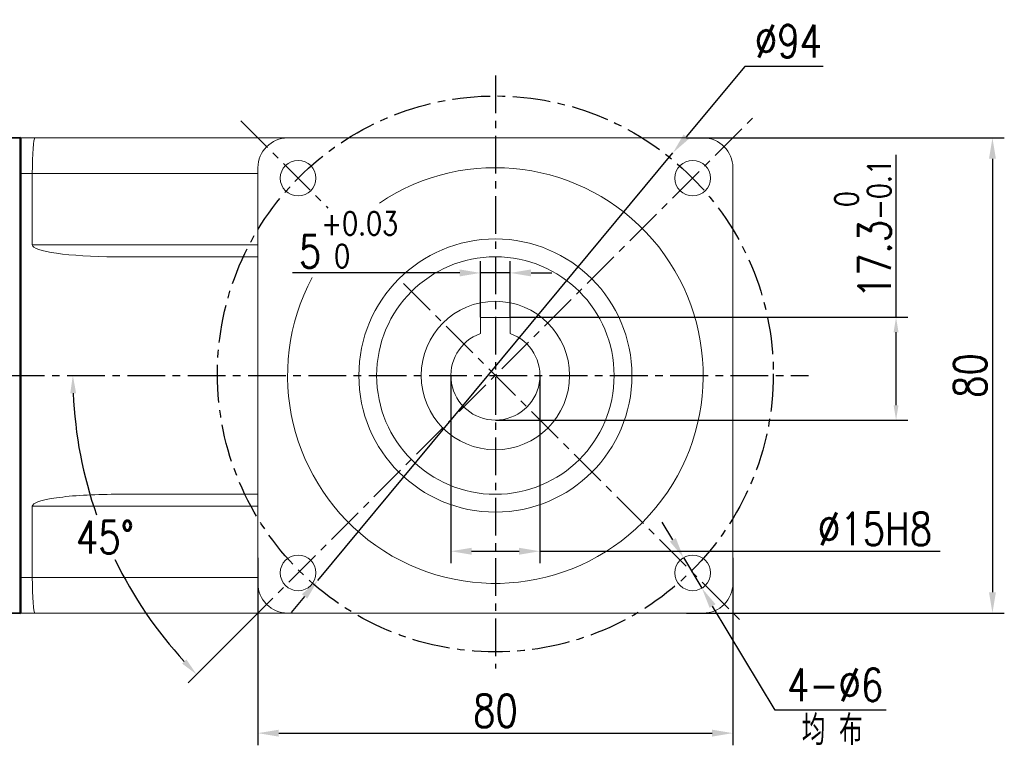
# Model space of a CAD drawing. Header units: inches. Extents: x -753 to 5070, y -3075 to 1581.
# Tile 5 of 178: x 1971 to 2137, y -2850 to -2727. Entities that reach past the tile are written whole.
import ezdxf

# ---------------------------------------------------------------- set-up
doc = ezdxf.new("R2010")
doc.units = ezdxf.units.IN
doc.header["$LTSCALE"] = 10
doc.header["$MEASUREMENT"] = 0
doc.linetypes.add('CENTER', pattern=[10.16, 6.35, -1.27, 1.27, -1.27])
for name, color, linetype in [('1轮廓实线层', 7, 'Continuous'), ('3中心线层', 1, 'CENTER'), ('6文字层', 3, 'Continuous'), ('7标注层', 4, 'Continuous')]:
    doc.layers.add(name, color=color, linetype=linetype)
doc.layers.add('图层2', color=4, linetype='Continuous', lineweight=40)
doc.styles.add('PC_TEXTSTYLE', font='isocp.shx', dxfattribs={"width": 0.8, "bigfont": 'HZFS.SHX'})
doc.styles.add('TH_GBDIM', font='romans.shx', dxfattribs={"width": 0.8, "bigfont": 'gbcbig.shx'})
doc.dimstyles.new('TH_GBDIM', dxfattribs={"dimtxt": 3.5, "dimasz": 2.5, "dimexe": 2, "dimexo": 0, "dimgap": 1, "dimtad": 1, "dimdec": 4, "dimdsep": 46, "dimtxsty": 'TH_GBDIM', "dimcen": 0.09, "dimclrd": 4, "dimclre": 4, "dimclrt": 3, "dimadec": 0, "dimazin": 0, "dimtfac": 1, "dimtdec": 4, "dimtmove": 0, "dimatfit": 3, "dimfxl": 1, "dimtzin": 0, "dimarcsym": 0})
doc.dimstyles.new('角度标注', dxfattribs={"dimtxt": 3.5, "dimasz": 3, "dimexe": 2, "dimexo": 0, "dimgap": 1, "dimtad": 1, "dimtih": 1, "dimtoh": 1, "dimdsep": 46, "dimtxsty": 'PC_TEXTSTYLE', "dimsah": 1, "dimcen": 0.09, "dimclrd": 4, "dimclrt": 3, "dimadec": 0, "dimazin": 0, "dimtfac": 0.7, "dimtmove": 0, "dimatfit": 0, "dimfxl": 1, "dimtzin": 0, "dimarcsym": 0})

# ---------------------------------------------------------------- blocks, each defined once
blk = doc.blocks.new('*D409')
at = {"layer": '7标注层', "color": 4, "lineweight": -2, "transparency": 16777216}
for p, q in [((2083.48, -2746.85), (2137, -2746.85)), ((2135, -2750.35), (2135, -2823.35)), ((2083.48, -2826.85), (2137, -2826.85))]:
    blk.add_line(p, q, dxfattribs=at)
at = {"layer": '7标注层', "color": 4, "transparency": 16777216}
for points in [[(2134.42, -2750.35), (2135.58, -2750.35), (2135, -2746.85)], [(2134.42, -2823.35), (2135.58, -2823.35), (2135, -2826.85)]]:
    blk.add_solid(points, dxfattribs=at)
at = {"layer": 'Defpoints', "color": 0, "transparency": 16777216}
for p in [(2083.48, -2746.85), (2083.48, -2826.85), (2135, -2826.85)]:
    blk.add_point(p, dxfattribs=at)
at = {"layer": '7标注层', "color": 3, "transparency": 16777216, "insert": (2131.25, -2786.85), "char_height": 5.5, "attachment_point": 5, "rotation": 90, "style": 'TH_GBDIM'}
blk.add_mtext('{80}{}{}', dxfattribs=at)
blk = doc.blocks.new('*D410')
at = {"layer": '7标注层', "color": 4, "lineweight": -2, "transparency": 16777216}
for p, q in [((2011.28, -2817.56), (2011.28, -2849.07)), ((2091.28, -2817.56), (2091.28, -2849.07)), ((2014.78, -2847.07), (2087.78, -2847.07))]:
    blk.add_line(p, q, dxfattribs=at)
at = {"layer": '7标注层', "color": 4, "transparency": 16777216}
for points in [[(2014.78, -2846.49), (2014.78, -2847.65), (2011.28, -2847.07)], [(2087.78, -2846.49), (2087.78, -2847.65), (2091.28, -2847.07)]]:
    blk.add_solid(points, dxfattribs=at)
at = {"layer": 'Defpoints', "color": 0, "transparency": 16777216}
for p in [(2011.28, -2817.56), (2091.28, -2817.56), (2091.28, -2847.07)]:
    blk.add_point(p, dxfattribs=at)
at = {"layer": '7标注层', "color": 3, "transparency": 16777216, "insert": (2051.28, -2843.32), "char_height": 5.5, "attachment_point": 5, "style": 'TH_GBDIM'}
blk.add_mtext('{80}{}{}', dxfattribs=at)
blk = doc.blocks.new('*D411')
at = {"layer": '7标注层', "color": 4, "lineweight": -2, "transparency": 16777216}
for p, q in [((2093.27, -2734.79), (2083.43, -2746.64)), ((2106.51, -2734.79), (2093.27, -2734.79)), ((2021.37, -2821.34), (2081.19, -2749.33)), ((2019.13, -2824.04), (2016.9, -2826.73))]:
    blk.add_line(p, q, dxfattribs=at)
at = {"layer": '7标注层', "color": 4, "transparency": 16777216}
for points in [[(2082.98, -2746.27), (2083.88, -2747.01), (2081.19, -2749.33)], [(2018.69, -2823.66), (2019.58, -2824.41), (2021.37, -2821.34)]]:
    blk.add_solid(points, dxfattribs=at)
at = {"layer": 'Defpoints', "color": 0, "transparency": 16777216}
for p in [(2081.19, -2749.33), (2021.37, -2821.34)]:
    blk.add_point(p, dxfattribs=at)
at = {"layer": '7标注层', "color": 3, "transparency": 16777216, "insert": (2100.64, -2730.54), "char_height": 5.5, "attachment_point": 5, "style": 'TH_GBDIM'}
blk.add_mtext('{∅94}{}{}', dxfattribs=at)
blk = doc.blocks.new('*D412')
at = {"layer": '7标注层', "color": 4, "lineweight": -2, "transparency": 16777216}
for p, q in [((2048.78, -2777.05), (2048.78, -2767.57)), ((2053.78, -2777.05), (2053.78, -2767.57)), ((2045.28, -2769.57), (2017.1, -2769.57)), ((2053.78, -2769.57), (2048.78, -2769.57)), ((2057.28, -2769.57), (2060.78, -2769.57))]:
    blk.add_line(p, q, dxfattribs=at)
at = {"layer": '7标注层', "color": 4, "transparency": 16777216}
for points in [[(2045.28, -2768.99), (2045.28, -2770.16), (2048.78, -2769.57)], [(2057.28, -2768.99), (2057.28, -2770.16), (2053.78, -2769.57)]]:
    blk.add_solid(points, dxfattribs=at)
at = {"layer": 'Defpoints', "color": 0, "transparency": 16777216}
for p in [(2053.78, -2769.57), (2048.78, -2777.05), (2053.78, -2777.05)]:
    blk.add_point(p, dxfattribs=at)
at = {"layer": '7标注层', "color": 3, "transparency": 16777216, "insert": (2026.54, -2763.99), "char_height": 5.5, "attachment_point": 5, "style": 'TH_GBDIM'}
blk.add_mtext('{5}{}{\\H0.7143x;\\S+0.03^  0;}', dxfattribs=at)
blk = doc.blocks.new('*D413')
at = {"layer": '7标注层', "color": 4, "lineweight": -2, "transparency": 16777216}
for p, q in [((2118.77, -2777.05), (2118.77, -2749.71)), ((2053.78, -2777.05), (2120.77, -2777.05)), ((2118.77, -2791.85), (2118.77, -2779.55)), ((2051.28, -2794.35), (2120.77, -2794.35))]:
    blk.add_line(p, q, dxfattribs=at)
at = {"layer": '7标注层', "color": 4, "transparency": 16777216}
for points in [[(2118.35, -2779.55), (2119.18, -2779.55), (2118.77, -2777.05)], [(2118.35, -2791.85), (2119.18, -2791.85), (2118.77, -2794.35)]]:
    blk.add_solid(points, dxfattribs=at)
at = {"layer": 'Defpoints', "color": 0, "transparency": 16777216}
for p in [(2053.78, -2777.05), (2051.28, -2794.35), (2118.77, -2794.35)]:
    blk.add_point(p, dxfattribs=at)
at = {"layer": '7标注层', "color": 3, "transparency": 16777216, "insert": (2113.18, -2762.13), "char_height": 5.5, "attachment_point": 5, "rotation": 90, "style": 'TH_GBDIM'}
blk.add_mtext('17.3{\\H0.7143x;\\S 0^ -0.1;}', dxfattribs=at)
blk = doc.blocks.new('*D414')
at = {"layer": '7标注层', "color": 0, "lineweight": -2, "transparency": 16777216}
blk.add_line((2009.28, -2828.85), (1999.54, -2838.59), dxfattribs=at)
at = {"layer": '7标注层', "color": 4, "lineweight": -2, "transparency": 16777216}
for start, end in [(182.4152, 199.2685), (205.8089, 222.5848)]:
    blk.add_arc((2051.28, -2786.85), 71.17, start, end, dxfattribs=at)
at = {"layer": '7标注层', "color": 4, "transparency": 16777216}
for points in [[(1979.67, -2789.86), (1980.67, -2789.84), (1980.11, -2786.85)], [(1999.24, -2834.67), (1998.52, -2835.36), (2000.95, -2837.18)]]:
    blk.add_solid(points, dxfattribs=at)
at = {"layer": 'Defpoints', "color": 0, "transparency": 16777216}
for p in [(2094.77, -2743.37), (1878.25, -2786.85), (2104.04, -2786.85), (1982.53, -2805.27), (2009.28, -2828.85)]:
    blk.add_point(p, dxfattribs=at)
at = {"layer": '7标注层', "color": 3, "transparency": 16777216, "insert": (1985.53, -2814.09), "char_height": 5.5, "attachment_point": 5, "style": 'TH_GBDIM'}
blk.add_mtext('45°', dxfattribs=at)
blk = doc.blocks.new('*D357')
at = {"layer": '7标注层', "color": 4, "lineweight": -2, "transparency": 16777216}
for p, q in [((2081.17, -2814.52), (2079.36, -2811.52)), ((2082.97, -2817.52), (2086.06, -2822.66)), ((2098.42, -2843.21), (2087.86, -2825.66)), ((2117.1, -2843.21), (2098.42, -2843.21))]:
    blk.add_line(p, q, dxfattribs=at)
at = {"layer": '7标注层', "color": 4, "transparency": 16777216}
for points in [[(2081.67, -2814.22), (2080.67, -2814.82), (2082.97, -2817.52)], [(2088.36, -2825.36), (2087.36, -2825.96), (2086.06, -2822.66)]]:
    blk.add_solid(points, dxfattribs=at)
at = {"layer": 'Defpoints', "color": 0, "transparency": 16777216}
for p in [(2082.97, -2817.52), (2086.06, -2822.66)]:
    blk.add_point(p, dxfattribs=at)
at = {"layer": '7标注层', "color": 3, "transparency": 16777216, "insert": (2108.51, -2838.96), "char_height": 5.5, "attachment_point": 5, "style": 'TH_GBDIM'}
blk.add_mtext('{4-∅6}{}{}', dxfattribs=at)
blk = doc.blocks.new('*D358')
at = {"layer": '7标注层', "color": 4, "lineweight": -2, "transparency": 16777216}
for p, q in [((2043.78, -2786.85), (2043.78, -2818.44)), ((2058.78, -2786.85), (2058.78, -2818.44)), ((2047.28, -2816.44), (2055.28, -2816.44)), ((2058.78, -2816.44), (2126.17, -2816.44))]:
    blk.add_line(p, q, dxfattribs=at)
at = {"layer": '7标注层', "color": 4, "transparency": 16777216}
for points in [[(2047.28, -2815.86), (2047.28, -2817.02), (2043.78, -2816.44)], [(2055.28, -2815.86), (2055.28, -2817.02), (2058.78, -2816.44)]]:
    blk.add_solid(points, dxfattribs=at)
at = {"layer": 'Defpoints', "color": 0, "transparency": 16777216}
for p in [(2043.78, -2786.85), (2058.78, -2786.85), (2058.78, -2816.44)]:
    blk.add_point(p, dxfattribs=at)
at = {"layer": '7标注层', "color": 3, "transparency": 16777216, "insert": (2115.22, -2812.69), "char_height": 5.5, "attachment_point": 5, "style": 'TH_GBDIM'}
blk.add_mtext('\\A1;%%c15H8', dxfattribs=at)

msp = doc.modelspace()

# ---------------------------------------------------------------- linework, layer by layer
for p, q in [((1971.283, -2747.176), (1971.283, -2749.178)), ((1971.283, -2749.178), (1971.283, -2786.853)), ((1971.283, -2821.176), (1971.283, -2787.499)), ((1971.283, -2819.729), (1971.283, -2825.731))]:
    msp.add_line(p, q)
at = {"color": 7, "linetype": 'Continuous', "lineweight": 15}
for p, q in [((2048.782, -2779.782), (2048.782, -2777.053)), ((2048.782, -2777.053), (2053.782, -2777.053)), ((2053.782, -2777.053), (2053.782, -2778.729))]:
    msp.add_line(p, q, dxfattribs=at)
for radius in [23, 20, 12.5, 12.5]:
    msp.add_circle((2051.282, -2786.853), radius, dxfattribs=at)
for radius, start, end in [(35, 151.84956, 123.93059), (7.5, 109.47122, 70.52878)]:
    msp.add_arc((2051.282, -2786.853), radius, start, end, dxfattribs=at)
for points, knots in [([(2048.782, -2777.214), (2048.782, -2777.476), (2048.782, -2777.827), (2048.782, -2778.179), (2048.782, -2778.267), (2048.782, -2778.772), (2048.782, -2779.277), (2048.782, -2779.782)], [0, 0, 0, 0, 0.7491555, 1, 1, 1, 2.4345731, 2.4345731, 2.4345731, 2.4345731]), ([(2053.782, -2779.782), (2053.782, -2779.694), (2053.782, -2779.342), (2053.782, -2778.991), (2053.782, -2778.729)], [0, 0, 0, 0, 0.25084452, 1, 1, 1, 1])]:
    msp.add_open_spline(points, degree=3, knots=knots, dxfattribs=at)
at = {"layer": '1轮廓实线层', "color": 7, "linetype": 'Continuous', "lineweight": 15}
for p, q in [((1971.283, -2746.853), (1973.715, -2746.853)), ((1971.283, -2746.853), (1971.283, -2752.853)), ((1973.715, -2746.853), (2016.283, -2746.853)), ((2086.282, -2746.853), (2016.283, -2746.853)), ((1973.283, -2752.853), (1971.283, -2752.853)), ((1971.283, -2752.853), (1971.283, -2820.853)), ((2011.283, -2752.853), (1973.283, -2752.853)), ((1973.283, -2764.853), (1973.283, -2752.853)), ((2011.283, -2751.853), (2011.283, -2821.853)), ((2091.282, -2821.853), (2091.282, -2751.853)), ((1973.283, -2764.853), (2011.283, -2764.853)), ((2011.283, -2766.853), (1987.245, -2766.853)), ((1987.245, -2806.853), (2011.283, -2806.853)), ((1973.283, -2808.853), (1973.283, -2820.853)), ((2011.283, -2808.853), (1973.283, -2808.853)), ((1971.283, -2820.853), (1973.283, -2820.853)), ((1971.283, -2820.853), (1971.283, -2826.853)), ((1973.283, -2820.853), (2011.283, -2820.853)), ((1973.715, -2826.853), (1971.283, -2826.853)), ((2016.283, -2826.853), (1973.715, -2826.853)), ((2016.283, -2826.853), (2086.282, -2826.853))]:
    msp.add_line(p, q, dxfattribs=at)
at = {"layer": '1轮廓实线层'}
for p, q in [((1971.283, -2826.853), (1971.283, -2746.853)), ((1971.283, -2786.853), (1971.283, -2753.583)), ((1971.283, -2820.853), (1971.283, -2826.853)), ((1971.283, -2820.853), (1971.283, -2826.853))]:
    msp.add_line(p, q, dxfattribs=at)
at = {"layer": '1轮廓实线层', "color": 7}
msp.add_line((1971.283, -2826.853), (1971.283, -2823.853), dxfattribs=at)
msp.add_line((1971.283, -2826.853), (1971.283, -2823.853), dxfattribs=at)
at = {"layer": '1轮廓实线层', "color": 7, "linetype": 'Continuous', "lineweight": 15}
for centre in [(2018.049, -2753.619), (2084.516, -2753.619), (2018.049, -2820.087), (2084.516, -2820.087)]:
    msp.add_circle(centre, 3, dxfattribs=at)
for centre, start, end in [((2016.283, -2751.853), 90, 180), ((2086.282, -2751.853), 0, 90), ((2016.283, -2821.853), 180, 270), ((2086.282, -2821.853), 270, 0)]:
    msp.add_arc(centre, 5, start, end, dxfattribs=at)
for centre, major_axis, ratio, start_param, end_param in [((1973.715, -2752.853), (0, -6), 0.0719933, 3.1415927, 4.712389), ((1987.245, -2764.853), (-13.962, 0), 0.1432442, 0, 1.5707963), ((1987.245, -2808.853), (13.962, 0), 0.1432442, 1.5707963, 3.1415927), ((1973.715, -2820.853), (0, -6), 0.0719933, 4.712389, 6.2831853)]:
    msp.add_ellipse(centre, major_axis=major_axis, ratio=ratio, start_param=start_param, end_param=end_param, dxfattribs=at)
at = {"layer": '3中心线层', "ltscale": 0.1}
for p, q in [((2051.282, -2736.331), (2051.282, -2836.175)), ((2008.419, -2743.99), (2023.077, -2758.648)), ((2009.282, -2828.853), (2094.77, -2743.365)), ((2035.794, -2771.365), (2092.439, -2828.01)), ((1928.342, -2786.853), (2104.036, -2786.853))]:
    msp.add_line(p, q, dxfattribs=at)
msp.add_circle((2051.282, -2786.582), 46.808, dxfattribs=at)
at = {"layer": '图层2', "color": 0}
for p, q in [((1971.283, -2746.853), (1963.283, -2746.936)), ((1971.283, -2746.853), (1971.283, -2826.853)), ((1971.283, -2746.853), (1971.283, -2826.853)), ((1971.283, -2746.853), (1971.283, -2826.853)), ((1971.283, -2826.853), (1971.283, -2746.853)), ((1971.283, -2815.828), (1971.283, -2826.853)), ((1971.283, -2815.828), (1971.283, -2826.853)), ((1963.283, -2826.77), (1971.283, -2826.853))]:
    msp.add_line(p, q, dxfattribs=at)

# ---------------------------------------------------------------- texts
at = {"layer": '6文字层', "insert": (2102.876, -2844.055), "char_height": 5, "width": 38.96783, "attachment_point": 1, "style": 'PC_TEXTSTYLE'}
msp.add_mtext('{\\C3;均 布}', dxfattribs=at)

# ---------------------------------------------------------------- dimensions: what is measured, and where the dimension line sits
at = {"layer": '7标注层'}
for p1, p2, text, picture, middle in [((2021.371, -2821.343), (2081.193, -2749.333), '{<>}{}{}', '*D411', (2100.639, -2734.793)), ((2082.971, -2817.516), (2086.062, -2822.658), '{4-<>}{}{}', '*D357', (2108.509, -2843.214))]:
    dim = msp.add_diameter_dim_2p(p1=p1, p2=p2, text=text, dimstyle='TH_GBDIM', override={"dimtxt": 5.5, "dimasz": 3.5, "dimgap": 1.5, "dimtoh": 1, "dimdec": 0}, dxfattribs=at)
    dim.commit()
    dim.dimension.update_dxf_attribs({"geometry": picture, "text_midpoint": middle, "dimtype": 163})
dim = msp.add_angular_dim_2l(base=(1982.533, -2805.274), line1=((1878.252, -2786.853), (2104.036, -2786.853)), line2=((2009.282, -2828.853), (2094.77, -2743.365)), dimstyle='角度标注', override={"dimtxt": 5.5, "dimasz": 3, "dimgap": 1, "dimtad": 1, "dimjust": 0, "dimdec": 0, "dimlfac": 1, "dimtxsty": 'TH_GBDIM', "dimse1": 0, "dimse2": 0, "dimsd1": 0, "dimsd2": 0, "dimadec": 0}, dxfattribs=at)
dim.commit()
dim.dimension.update_dxf_attribs({"geometry": '*D414', "text_midpoint": (1985.526, -2814.09)})
for base, p1, p2, text, override, picture, middle in [((2134.998, -2826.853), (2083.476, -2746.853), (2083.476, -2826.853), '{<>}{}{}', {"dimtxt": 5.5, "dimasz": 3.5, "dimdec": 1, "dimadec": 1}, '*D409', (2134.998, -2786.853)), ((2118.766, -2794.353), (2053.782, -2777.053), (2051.282, -2794.353), '<>{\\H0.7143x;\\S 0^ -0.1;}', {"dimtxt": 5.5, "dimdec": 1, "dimadec": 1}, '*D413', (2118.766, -2762.134))]:
    dim = msp.add_linear_dim(base=base, p1=p1, p2=p2, angle=90, text=text, dimstyle='TH_GBDIM', override=override, dxfattribs=at)
    dim.commit()
    dim.dimension.update_dxf_attribs({"geometry": picture, "text_midpoint": middle, "dimtype": 160})
for base, p1, p2, text, override, picture, middle in [((2053.782, -2769.574), (2048.782, -2777.053), (2053.782, -2777.053), '{<>}{}{\\H0.7143x;\\S+0.03^  0;}', {"dimtxt": 5.5, "dimasz": 3.5, "dimdec": 1, "dimadec": 1}, '*D412', (2026.539, -2769.574)), ((2058.782, -2816.441), (2043.782, -2786.853), (2058.782, -2786.853), '\\A1;%%c<>H8', {"dimtxt": 5.5, "dimasz": 3.5, "dimgap": 1, "dimtad": 1, "dimjust": 0, "dimdec": 1, "dimlfac": 1, "dimse1": 0, "dimse2": 0, "dimsd1": 0, "dimsd2": 0, "dimadec": 1}, '*D358', (2115.215, -2816.441))]:
    dim = msp.add_linear_dim(base=base, p1=p1, p2=p2, text=text, dimstyle='TH_GBDIM', override=override, dxfattribs=at)
    dim.commit()
    dim.dimension.update_dxf_attribs({"geometry": picture, "text_midpoint": middle, "dimtype": 160})
dim = msp.add_linear_dim(base=(2091.282, -2847.071), p1=(2011.283, -2817.564), p2=(2091.282, -2817.564), text='{<>}{}{}', dimstyle='TH_GBDIM', override={"dimtxt": 5.5, "dimasz": 3.5, "dimdec": 1, "dimadec": 1}, dxfattribs=at)
dim.commit()
dim.dimension.update_dxf_attribs({"geometry": '*D410', "text_midpoint": (2051.282, -2843.321)})

doc.saveas('drawing.dxf')
